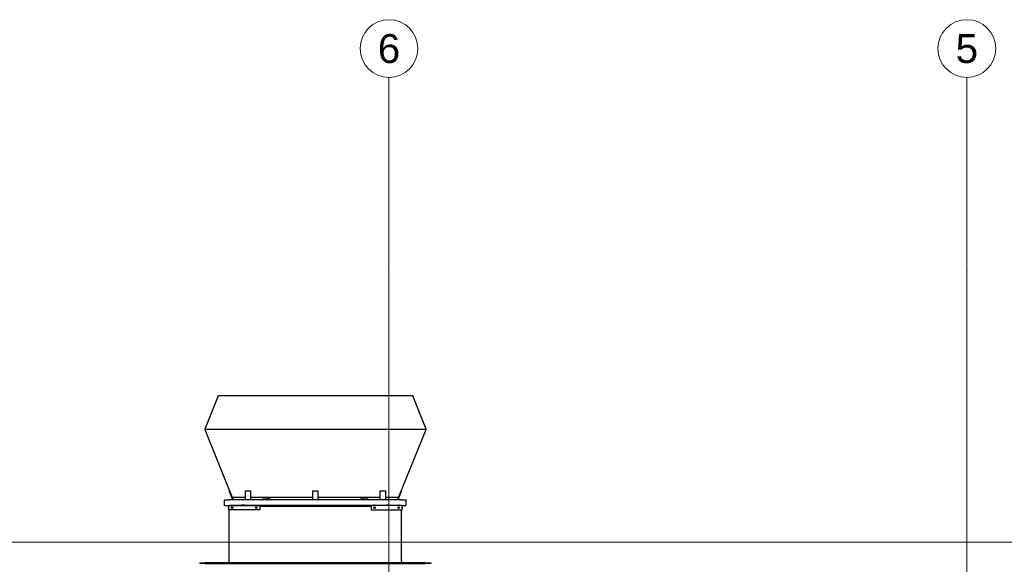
# Model space of a CAD drawing. Header units: millimetres. Extents: x -47038 to 86296, y -75637 to 48966.
# Tile 159 of 174: x 57903 to 63014, y 43251 to 46080. Entities that reach past the tile are written whole.
import ezdxf
from ezdxf.enums import TextEntityAlignment as Align

# ---------------------------------------------------------------- set-up
doc = ezdxf.new("R2010")
doc.units = ezdxf.units.MM
for name, color, linetype, lineweight in [('410-K Osie główne_Nr_pióra__1', 7, 'Continuous', 20), ('FLUID-LWA', 10, 'Continuous', 30), ('XREF', 8, 'Continuous', 9)]:
    doc.layers.add(name, color=color, linetype=linetype, lineweight=lineweight)
doc.layers.add('410-K Osie główne_Nr_pióra__95', color=7, linetype='Continuous', lineweight=20, true_color=0x7c7c7c)
doc.layers.add('420-K Ściany_Nr_pióra__95', color=7, linetype='Continuous', lineweight=20, true_color=0x7c7c7c)
doc.styles.add('STYL_AUTOMATYCZNY_2', font='arial.ttf', dxfattribs={"width": 0.95})

# ---------------------------------------------------------------- blocks, each defined once
blk = doc.blocks.new('A$C67FE79C0')
at = {"layer": '410-K Osie główne_Nr_pióra__95', "color": 8, "linetype": 'Continuous', "lineweight": 5}
for p, q in [((1497.12, 900), (1497.12, 1000)), ((1797.12, 900), (1797.12, 1000)), ((1497.12, 900), (1497.12, -300)), ((1797.12, 900), (1797.12, -300))]:
    blk.add_line(p, q, dxfattribs=at)
for centre in [(1497.12, 1015), (1797.12, 1015)]:
    blk.add_circle(centre, 15, dxfattribs=at)
for p in [(1497.12, 900), (1497.12, 900), (1797.12, 900), (1797.12, 900)]:
    blk.add_point(p, dxfattribs=at)
at = {"layer": '420-K Ściany_Nr_pióra__95', "color": 8, "linetype": 'Continuous', "lineweight": 5}
for p, q in [((1485.86, 758.67), (896.58, 758.67)), ((2715.15, 758.67), (1485.86, 758.67))]:
    blk.add_line(p, q, dxfattribs=at)
at = {"layer": '410-K Osie główne_Nr_pióra__1', "color": 8, "lineweight": 5, "style": 'STYL_AUTOMATYCZNY_2'}
for s, p in [('6', (1497.12, 1022.5)), ('5', (1797.12, 1022.5))]:
    blk.add_text(s, height=15, dxfattribs=at).set_placement(p, align=Align.TOP_CENTER)
blk = doc.blocks.new('*U3624')
at = {"layer": 'FLUID-LWA', "linetype": 'Continuous', "extrusion": (0, -1, 6.12323e-17)}
for p, q in [((-451.5, 0, 138), (-451.5, 0, 142)), ((-449.5, 0, 151), (-289.5, 0, 151)), ((-289.5, 0, 129), (-449.5, 0, 129)), ((-449.5, 0, 129), (-449.5, 0, 151)), ((-447.5, 0, -137), (-447.5, 0, 129)), ((-434.5, 0, 153), (-430.5, 0, 153)), ((-369, 0, 153), (-381, 0, 153)), ((-308.5, 0, 153), (-304.5, 0, 153)), ((-289.5, 0, 149), (289.5, 0, 149)), ((-289.5, 0, 151), (-289.5, 0, 129)), ((449.5, 0, 151), (289.5, 0, 151)), ((289.5, 0, 129), (449.5, 0, 129)), ((289.5, 0, 151), (289.5, 0, 129)), ((308.5, 0, 153), (304.5, 0, 153)), ((381, 0, 153), (369, 0, 153)), ((434.5, 0, 153), (430.5, 0, 153)), ((447.5, 0, -137), (447.5, 0, 129)), ((449.5, 0, 129), (449.5, 0, 151)), ((451.5, 0, 138), (451.5, 0, 142)), ((-600, 0, -147), (-572, 0, -147)), ((-600, 0, -147), (-600, 0, -149)), ((-572, 0, -149), (-600, 0, -149)), ((572, 0, -147), (-572, 0, -147)), ((-572, 0, -149), (572, 0, -149)), ((572, 0, -147), (600, 0, -147)), ((600, 0, -149), (572, 0, -149)), ((600, 0, -149), (600, 0, -147))]:
    blk.add_line(p, q, dxfattribs=at)
for centre in [(-432.5, 140), (-306.5, 140), (306.5, 140), (432.5, 140)]:
    blk.add_circle(centre, 4, dxfattribs=at)
for centre, radius, start, end in [((-449.5, 138), 2, 180, 270), ((-449.5, 142), 2, 90, 180), ((-434.5, 151), 2, 90, 180), ((-430.5, 151), 2, 0, 90), ((-383, 152), 1, 270, 0), ((-381, 152), 1, 90, 180), ((-369, 152), 1, 0, 90), ((-367, 152), 1, 180, 270), ((-308.5, 151), 2, 90, 180), ((-304.5, 151), 2, 0, 90), ((304.5, 151), 2, 90, 180), ((308.5, 151), 2, 0, 90), ((367, 152), 1, 270, 0), ((369, 152), 1, 90, 180), ((381, 152), 1, 0, 90), ((383, 152), 1, 180, 270), ((430.5, 151), 2, 90, 180), ((434.5, 151), 2, 0, 90), ((449.5, 142), 2, 0, 90), ((449.5, 138), 2, 270, 0), ((-457.5, -137), 10, 270, 0), ((457.5, -137), 10, 180, 270)]:
    blk.add_arc(centre, radius, start, end, dxfattribs=at)
blk = doc.blocks.new('*U3623')
at = {"layer": 'FLUID-LWA', "linetype": 'Continuous', "extrusion": (0, -1, 6.12323e-17)}
for p, q in [((-574.9, 0, 112), (574.9, 0, 112)), ((-574.7, 0, 111.3), (-432, 0, -242)), ((-505.1, 0, 285), (-574.7, 0, 112.7)), ((-505.1, 0, 285), (-503.3, 0, 285)), ((503.3, 0, 285), (-503.3, 0, 285)), ((432, 0, -242), (574.7, 0, 111.3)), ((503.3, 0, 285), (505.1, 0, 285)), ((574.7, 0, 112.7), (505.1, 0, 285)), ((-471.5, 0, -285), (-471.5, 0, -257.3)), ((-471.5, 0, -285), (-446.5, 0, -285)), ((-469.2, 0, -255), (-446.5, 0, -255)), ((-447.1, 0, -208.6), (-445.7, 0, -208.1)), ((-428.4, 0, -255), (-447.1, 0, -208.6)), ((446.5, 0, -255), (-446.5, 0, -255)), ((446.5, 0, -285), (-446.5, 0, -285)), ((-432, 0, -242), (-427.4, 0, -253.5)), ((-430.1, 0, -242), (-432, 0, -242)), ((-365, 0, -242), (-430.1, 0, -242)), ((-427.4, 0, -253.5), (-378.4, 0, -253.5)), ((-378.4, 0, -253.5), (-378.4, 0, -255)), ((-365, 0, -208.5), (-365, 0, -209.1)), ((-365, 0, -209.1), (-365, 0, -253.7)), ((-365, 0, -255), (-365, 0, -253.7)), ((-364.5, 0, -208.1), (-335.5, 0, -208.1)), ((-15, 0, -242), (-335, 0, -242)), ((-335, 0, -209.1), (-335, 0, -208.5)), ((-335, 0, -253.7), (-335, 0, -209.1)), ((-335, 0, -253.7), (-335, 0, -255)), ((-272, 0, -250), (-252, 0, -250)), ((-245.5, 0, -255), (-245.5, 0, -242)), ((-237.5, 0, -255), (-237.5, 0, -242)), ((-15, 0, -208.1), (-15, 0, -208.6)), ((-15, 0, -208.1), (15, 0, -208.1)), ((-15, 0, -208.6), (-15, 0, -255)), ((15, 0, -208.6), (15, 0, -208.1)), ((15, 0, -255), (15, 0, -208.6)), ((335, 0, -242), (15, 0, -242)), ((237.5, 0, -255), (237.5, 0, -242)), ((245.5, 0, -255), (245.5, 0, -242)), ((252, 0, -250), (272, 0, -250)), ((335, 0, -208.1), (335, 0, -208.6)), ((335, 0, -208.1), (365, 0, -208.1)), ((335, 0, -208.6), (335, 0, -255)), ((365, 0, -208.6), (365, 0, -208.1)), ((365, 0, -255), (365, 0, -208.6)), ((430.1, 0, -242), (365, 0, -242)), ((378.4, 0, -255), (378.4, 0, -253.5)), ((378.4, 0, -253.5), (427.4, 0, -253.5)), ((427.4, 0, -253.5), (432, 0, -242)), ((447.1, 0, -208.6), (428.4, 0, -255)), ((432, 0, -242), (430.1, 0, -242)), ((445.7, 0, -208.1), (447.1, 0, -208.6)), ((446.5, 0, -255), (469.3, 0, -255)), ((446.5, 0, -285), (471.5, 0, -285)), ((471.5, 0, -285), (471.5, 0, -257.3))]:
    blk.add_line(p, q, dxfattribs=at)
for centre, radius, start, end in [((-572.9, 112), 2, 158, 202), ((572.9, 112), 2, 338, 22), ((-469.2, -257.3), 2.25, 90, 180), ((-277, -252.5), 2.5, 270, 0), ((-272, -252.5), 2.5, 90, 180), ((-252, -252.5), 2.5, 0, 90), ((-247, -252.5), 2.5, 180, 270), ((247, -252.5), 2.5, 270, 0), ((252, -252.5), 2.5, 90, 180), ((272, -252.5), 2.5, 0, 90), ((277, -252.5), 2.5, 180, 270), ((469.3, -257.3), 2.25, 0, 90)]:
    blk.add_arc(centre, radius, start, end, dxfattribs=at)
blk.add_ellipse((-364.5, 0, -208.5), major_axis=(-0.5, 0), ratio=0.927184, start_param=4.712389, end_param=6.283185, dxfattribs=at)
at = {"layer": 'FLUID-LWA', "linetype": 'Continuous', "extrusion": (3.50325e-46, -1, 6.12323e-17)}
blk.add_ellipse((-335.5, 0, -208.5), major_axis=(0.5, 0), ratio=0.927184, start_param=0, end_param=1.570796, dxfattribs=at)
blk.add_blockref('*U3624', (0, 0, -436))

msp = doc.modelspace()

# ---------------------------------------------------------------- block references
at = {"layer": 'XREF', "xscale": 10, "yscale": 10, "zscale": 10, "rotation": 360}
msp.add_blockref('A$C67FE79C0', (44848.7, 35780.4), dxfattribs=at)

# ---------------------------------------------------------------- next in the draw order: block references
at = {"layer": 'FLUID-LWA', "linetype": 'Continuous', "extrusion": (6.12323e-17, 1, -1.83697e-16), "rotation": 180}
msp.add_blockref('*U3623', (-59438, 47652.6, 43841.1), dxfattribs=at)

doc.saveas('drawing.dxf')
